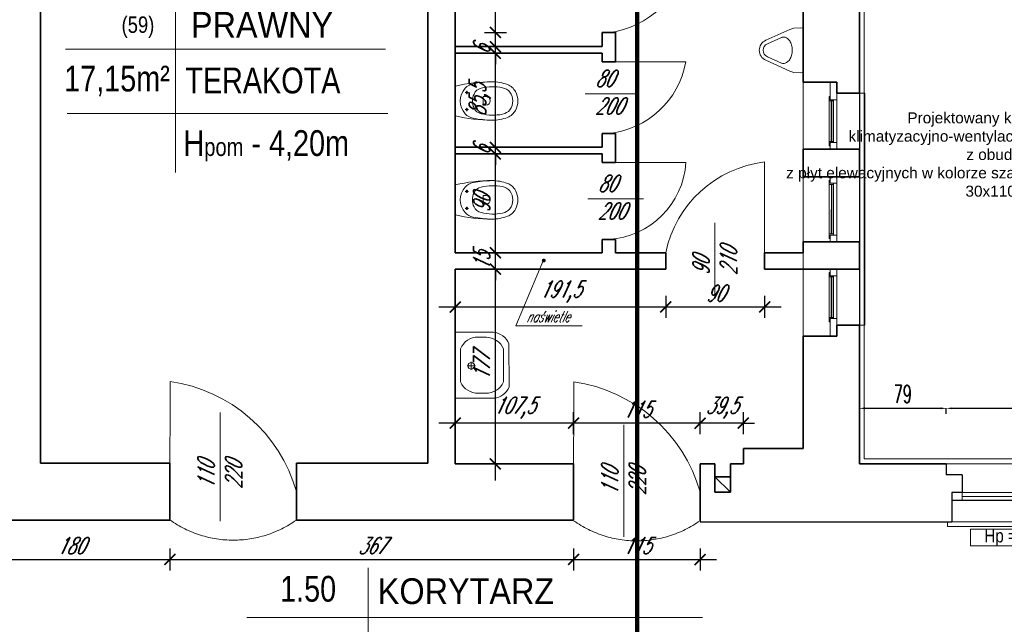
# Model space of a CAD drawing. Header units: millimetres. Extents: x 402 to 79005, y -7782 to 89952.
# Tile 156 of 256: x 25229 to 26124, y 29332 to 29881. Entities that reach past the tile are written whole.
import ezdxf
from ezdxf import colors
from ezdxf.entities.mleader import LeaderData, LeaderLine
from ezdxf.math import Vec2, Vec3

# ---------------------------------------------------------------- set-up
doc = ezdxf.new("R2010")
doc.units = ezdxf.units.MM
doc.header["$LTSCALE"] = 10
doc.linetypes.add('DASHED', pattern=[19.05, 12.7, -6.35])
doc.layers.get('0').update_dxf_attribs({"lineweight": 0})
doc.layers.get('Defpoints').update_dxf_attribs({"color": 253})
for name, color, linetype, lineweight in [('01 parter - ściany', 253, 'Continuous', 35), ('03-01_okna', 253, 'Continuous', 15), ('03_drzwi', 253, 'Continuous', 15), ('04-1_widok', 253, 'Continuous', 5), ('04-2_nad', 253, 'DASHED', 5), ('05-01_wymiary', 253, 'Continuous', 5), ('05-03_opis', 253, 'Continuous', 5), ('07_wyposażenie', 253, 'Continuous', 5), ('0_A_GRANICA OPRACOWANIA', 1, 'Continuous', 0), ('0_A_GRZEJNKI', 6, 'Continuous', 0), ('0_A_OKNA ISTNIEJACE', 7, 'Continuous', 0), ('0_A_WYMIAROWANIE', 1, 'Continuous', 5), ('0_A_ŚCIANY ', 253, 'Continuous', 30), ('0_OPISY', 1, 'Continuous', 0)]:
    doc.layers.add(name, color=color, linetype=linetype, lineweight=lineweight)
doc.styles.add('ariel', font='ARIAL.TTF', dxfattribs={"width": 0.8})
doc.styles.add('ariel_wym', font='simplex.shx', dxfattribs={"width": 0.65, "oblique": 25})
doc.styles.add('SIMPLEXD', font='simplex.shx', dxfattribs={"width": 0.6})
doc.styles.get("Standard").update_dxf_attribs({"font": 'arial.ttf'})
doc.dimstyles.new('1-100', dxfattribs={"dimtxt": 16, "dimasz": 5, "dimexe": 0, "dimexo": 0, "dimgap": 5, "dimtad": 1, "dimdec": 1, "dimtxsty": 'SIMPLEXD', "dimcen": 5, "dimclrt": 256, "dimadec": 0, "dimazin": 0, "dimtfac": 1, "dimtdec": 0, "dimtix": 1, "dimtmove": 1, "dimatfit": 3, "dimldrblk": 'LP', "dimfxl": 0, "dimarcsym": 0})
doc.dimstyles.new('ariel 50 wnętrze', dxfattribs={"dimtxt": 15, "dimasz": 10, "dimexe": 10, "dimexo": 0, "dimgap": 5, "dimtad": 1, "dimdec": 1, "dimrnd": 0.5, "dimtxsty": 'ariel_wym', "dimblk": 'ARCHTICK', "dimcen": 2.5, "dimdle": 15, "dimazin": 0, "dimtfac": 1, "dimtdec": 1, "dimtix": 1, "dimtmove": 0, "dimatfit": 3, "dimldrblk": 'DOT', "dimfxl": 0, "dimarcsym": 0})

# ---------------------------------------------------------------- blocks, each defined once
blk = doc.blocks.new('_ArchTick')
at = {"color": 0, "linetype": 'ByBlock', "const_width": 0.15}
blk.add_lwpolyline([(-0.5, -0.5), (0.5, 0.5)], dxfattribs=at)
blk = doc.blocks.new('*D1567')
at = {"layer": '05-01_wymiary', "color": 0, "lineweight": -2}
for p, q in [((25185.6, 29400.64), (25185.6, 29380.64)), ((25365.83, 29400.64), (25365.83, 29380.64)), ((25170.6, 29390.64), (25380.83, 29390.64))]:
    blk.add_line(p, q, dxfattribs=at)
at = {"layer": 'Defpoints', "color": 0}
for p in [(25365.83, 29426.5), (25185.6, 29413.5), (25365.83, 29390.64)]:
    blk.add_point(p, dxfattribs=at)
at = {"layer": '05-01_wymiary', "color": 0, "lineweight": -2, "xscale": 10, "yscale": 10, "zscale": 10, "rotation": 180}
blk.add_blockref('_ArchTick', (25185.6, 29390.64), dxfattribs=at)
at = {"layer": '05-01_wymiary', "color": 0, "lineweight": -2, "xscale": 10, "yscale": 10, "zscale": 10}
blk.add_blockref('_ArchTick', (25365.83, 29390.64), dxfattribs=at)
at = {"layer": '05-01_wymiary', "color": 0, "insert": (25275.72, 29403.14), "char_height": 15, "attachment_point": 5, "style": 'ariel_wym'}
blk.add_mtext('180', dxfattribs=at)
blk = doc.blocks.new('_Dot')
at = {"color": 0, "linetype": 'ByBlock', "lineweight": -2}
blk.add_line((-0.5, 0), (-1, 0), dxfattribs=at)
at = {"color": 0, "linetype": 'ByBlock', "const_width": 0.5}
blk.add_lwpolyline([(-0.25, 0, 1), (0.25, 0, 1)], format="xyb", close=True, dxfattribs=at)
blk = doc.blocks.new('*D1568')
at = {"layer": '05-01_wymiary', "color": 0, "lineweight": -2}
for p, q in [((25365.83, 29400.64), (25365.83, 29380.64)), ((25732.82, 29400.64), (25732.82, 29380.64)), ((25350.83, 29390.64), (25747.82, 29390.64))]:
    blk.add_line(p, q, dxfattribs=at)
at = {"layer": 'Defpoints', "color": 0}
for p in [(25365.83, 29426.5), (25732.82, 29425.88), (25732.82, 29390.64)]:
    blk.add_point(p, dxfattribs=at)
at = {"layer": '05-01_wymiary', "color": 0, "lineweight": -2, "xscale": 10, "yscale": 10, "zscale": 10, "rotation": 180}
blk.add_blockref('_ArchTick', (25365.83, 29390.64), dxfattribs=at)
at = {"layer": '05-01_wymiary', "color": 0, "lineweight": -2, "xscale": 10, "yscale": 10, "zscale": 10}
blk.add_blockref('_ArchTick', (25732.82, 29390.64), dxfattribs=at)
at = {"layer": '05-01_wymiary', "color": 0, "insert": (25549.33, 29403.14), "char_height": 15, "attachment_point": 5, "style": 'ariel_wym'}
blk.add_mtext('367', dxfattribs=at)
blk = doc.blocks.new('*D1569')
at = {"layer": '05-01_wymiary', "color": 0, "lineweight": -2}
for p, q in [((25732.82, 29400.64), (25732.82, 29380.64)), ((25847.83, 29400.64), (25847.83, 29380.64)), ((25717.82, 29390.64), (25862.83, 29390.64))]:
    blk.add_line(p, q, dxfattribs=at)
at = {"layer": 'Defpoints', "color": 0}
for p in [(25732.82, 29425.88), (25847.83, 29425.87), (25847.83, 29390.64)]:
    blk.add_point(p, dxfattribs=at)
at = {"layer": '05-01_wymiary', "color": 0, "lineweight": -2, "xscale": 10, "yscale": 10, "zscale": 10, "rotation": 180}
blk.add_blockref('_ArchTick', (25732.82, 29390.64), dxfattribs=at)
at = {"layer": '05-01_wymiary', "color": 0, "lineweight": -2, "xscale": 10, "yscale": 10, "zscale": 10}
blk.add_blockref('_ArchTick', (25847.83, 29390.64), dxfattribs=at)
at = {"layer": '05-01_wymiary', "color": 0, "insert": (25790.33, 29403.14), "char_height": 15, "attachment_point": 5, "style": 'ariel_wym'}
blk.add_mtext('115', dxfattribs=at)
blk = doc.blocks.new('*D1641')
at = {"layer": '05-01_wymiary', "color": 0, "lineweight": -2}
for p, q in [((25661.72, 29462.5), (25661.72, 29669.5)), ((25651.72, 29654.5), (25671.72, 29654.5)), ((25651.72, 29477.5), (25671.72, 29477.5))]:
    blk.add_line(p, q, dxfattribs=at)
at = {"layer": 'Defpoints', "color": 0}
for p in [(25625.21, 29654.5), (25661.72, 29654.5), (25625.21, 29477.5)]:
    blk.add_point(p, dxfattribs=at)
at = {"layer": '05-01_wymiary', "color": 0, "lineweight": -2, "xscale": 10, "yscale": 10, "zscale": 10}
for p, rotation in [((25661.72, 29654.5), 90), ((25661.72, 29477.5), 270)]:
    blk.add_blockref('_ArchTick', p, dxfattribs=dict(at, rotation=rotation))
at = {"layer": '05-01_wymiary', "color": 0, "insert": (25649.22, 29566), "char_height": 15, "attachment_point": 5, "rotation": 90, "style": 'ariel_wym'}
blk.add_mtext('177', dxfattribs=at)
blk = doc.blocks.new('*D1123')
at = {"layer": '05-01_wymiary', "color": 0, "lineweight": -2}
for p, q in [((25661.72, 29669.5), (25661.72, 29679.5)), ((25651.72, 29669.5), (25671.72, 29669.5)), ((25661.72, 29654.5), (25661.72, 29669.5)), ((25651.72, 29654.5), (25671.72, 29654.5)), ((25661.72, 29654.5), (25661.72, 29644.5))]:
    blk.add_line(p, q, dxfattribs=at)
at = {"layer": 'Defpoints', "color": 0}
for p in [(25625.21, 29669.5), (25661.72, 29669.5), (25625.21, 29654.5)]:
    blk.add_point(p, dxfattribs=at)
at = {"layer": '05-01_wymiary', "color": 0, "lineweight": -2, "xscale": 10, "yscale": 10, "zscale": 10}
for p, rotation in [((25661.72, 29669.5), 270), ((25661.72, 29654.5), 90)]:
    blk.add_blockref('_ArchTick', p, dxfattribs=dict(at, rotation=rotation))
at = {"layer": '05-01_wymiary', "color": 0, "insert": (25649.22, 29662), "char_height": 15, "attachment_point": 5, "rotation": 90, "style": 'ariel_wym'}
blk.add_mtext('15', dxfattribs=at)
blk = doc.blocks.new('*D1124')
at = {"layer": '05-01_wymiary', "color": 0, "lineweight": -2}
for p, q in [((25661.72, 29654.5), (25661.72, 29774.28)), ((25651.72, 29759.28), (25671.72, 29759.28)), ((25651.72, 29669.5), (25671.72, 29669.5))]:
    blk.add_line(p, q, dxfattribs=at)
at = {"layer": 'Defpoints', "color": 0}
for p in [(25625.21, 29759.28), (25661.72, 29759.28), (25625.21, 29669.5)]:
    blk.add_point(p, dxfattribs=at)
at = {"layer": '05-01_wymiary', "color": 0, "lineweight": -2, "xscale": 10, "yscale": 10, "zscale": 10}
for p, rotation in [((25661.72, 29759.28), 90), ((25661.72, 29669.5), 270)]:
    blk.add_blockref('_ArchTick', p, dxfattribs=dict(at, rotation=rotation))
at = {"layer": '05-01_wymiary', "color": 0, "insert": (25649.22, 29714.39), "char_height": 15, "attachment_point": 5, "rotation": 90, "style": 'ariel_wym'}
blk.add_mtext('90', dxfattribs=at)
blk = doc.blocks.new('*D1125')
at = {"layer": '05-01_wymiary', "color": 0, "lineweight": -2}
for p, q in [((25661.72, 29765.28), (25661.72, 29775.28)), ((25651.72, 29765.28), (25671.72, 29765.28)), ((25651.72, 29759.28), (25671.72, 29759.28)), ((25661.72, 29759.28), (25661.72, 29765.28)), ((25661.72, 29759.28), (25661.72, 29749.28))]:
    blk.add_line(p, q, dxfattribs=at)
at = {"layer": 'Defpoints', "color": 0}
for p in [(25625.21, 29765.28), (25625.21, 29759.28), (25661.72, 29765.28)]:
    blk.add_point(p, dxfattribs=at)
at = {"layer": '05-01_wymiary', "color": 0, "lineweight": -2, "xscale": 10, "yscale": 10, "zscale": 10}
for p, rotation in [((25661.72, 29765.28), 270), ((25661.72, 29759.28), 90)]:
    blk.add_blockref('_ArchTick', p, dxfattribs=dict(at, rotation=rotation))
at = {"layer": '05-01_wymiary', "color": 0, "insert": (25649.22, 29762.28), "char_height": 15, "attachment_point": 5, "rotation": 90, "style": 'ariel_wym'}
blk.add_mtext('6', dxfattribs=at)
blk = doc.blocks.new('*D1126')
at = {"layer": '05-01_wymiary', "color": 0, "lineweight": -2}
for p, q in [((25661.72, 29750.28), (25661.72, 29865.75)), ((25651.72, 29850.75), (25671.72, 29850.75)), ((25651.72, 29765.28), (25671.72, 29765.28))]:
    blk.add_line(p, q, dxfattribs=at)
at = {"layer": 'Defpoints', "color": 0}
for p in [(25625.21, 29850.75), (25661.72, 29850.75), (25625.21, 29765.28)]:
    blk.add_point(p, dxfattribs=at)
at = {"layer": '05-01_wymiary', "color": 0, "lineweight": -2, "xscale": 10, "yscale": 10, "zscale": 10}
for p, rotation in [((25661.72, 29850.75), 90), ((25661.72, 29765.28), 270)]:
    blk.add_blockref('_ArchTick', p, dxfattribs=dict(at, rotation=rotation))
at = {"layer": '05-01_wymiary', "color": 0, "insert": (25647.79, 29808.01), "char_height": 15, "attachment_point": 5, "rotation": 90, "style": 'ariel_wym'}
blk.add_mtext('85,5', dxfattribs=at)
blk = doc.blocks.new('*D1127')
at = {"layer": '05-01_wymiary', "color": 0, "lineweight": -2}
for p, q in [((25661.72, 29856.75), (25661.72, 29866.75)), ((25651.72, 29856.75), (25671.72, 29856.75)), ((25661.72, 29850.75), (25661.72, 29856.75)), ((25651.72, 29850.75), (25671.72, 29850.75)), ((25661.72, 29850.75), (25661.72, 29840.75))]:
    blk.add_line(p, q, dxfattribs=at)
at = {"layer": 'Defpoints', "color": 0}
for p in [(25625.21, 29856.75), (25661.72, 29856.75), (25625.21, 29850.75)]:
    blk.add_point(p, dxfattribs=at)
at = {"layer": '05-01_wymiary', "color": 0, "lineweight": -2, "xscale": 10, "yscale": 10, "zscale": 10}
for p, rotation in [((25661.72, 29856.75), 270), ((25661.72, 29850.75), 90)]:
    blk.add_blockref('_ArchTick', p, dxfattribs=dict(at, rotation=rotation))
at = {"layer": '05-01_wymiary', "color": 0, "insert": (25649.22, 29853.75), "char_height": 15, "attachment_point": 5, "rotation": 90, "style": 'ariel_wym'}
blk.add_mtext('6', dxfattribs=at)
blk = doc.blocks.new('*D1128')
at = {"layer": '05-01_wymiary', "color": 0, "lineweight": -2}
for p, q in [((25661.72, 29854.67), (25661.72, 29985.42)), ((25651.72, 29970.42), (25671.72, 29970.42)), ((25651.72, 29869.67), (25671.72, 29869.67))]:
    blk.add_line(p, q, dxfattribs=at)
at = {"layer": 'Defpoints', "color": 0, "lineweight": 0}
for p in [(25625.21, 29970.42), (25661.72, 29970.42), (25625.21, 29869.67)]:
    blk.add_point(p, dxfattribs=at)
at = {"layer": '05-01_wymiary', "color": 0, "lineweight": -2, "xscale": 10, "yscale": 10, "zscale": 10}
for p, rotation in [((25661.72, 29970.42), 90), ((25661.72, 29869.67), 270)]:
    blk.add_blockref('_ArchTick', p, dxfattribs=dict(at, rotation=rotation))
at = {"layer": '05-01_wymiary', "color": 0, "insert": (25649.22, 29920.05), "char_height": 15, "attachment_point": 5, "rotation": 90, "style": 'ariel_wym'}
blk.add_mtext('101', dxfattribs=at)
blk = doc.blocks.new('*D1129')
at = {"layer": '05-01_wymiary', "color": 0, "lineweight": -2}
for p, q in [((25625.21, 29630.17), (25625.21, 29610.17)), ((25816.55, 29630.17), (25816.55, 29610.17)), ((25610.21, 29620.17), (25831.55, 29620.17))]:
    blk.add_line(p, q, dxfattribs=at)
at = {"layer": 'Defpoints', "color": 0}
for p in [(25625.21, 29654.5), (25816.55, 29654.44), (25816.55, 29620.17)]:
    blk.add_point(p, dxfattribs=at)
at = {"layer": '05-01_wymiary', "color": 0, "lineweight": -2, "xscale": 10, "yscale": 10, "zscale": 10, "rotation": 180}
blk.add_blockref('_ArchTick', (25625.21, 29620.17), dxfattribs=at)
at = {"layer": '05-01_wymiary', "color": 0, "lineweight": -2, "xscale": 10, "yscale": 10, "zscale": 10}
blk.add_blockref('_ArchTick', (25816.55, 29620.17), dxfattribs=at)
at = {"layer": '05-01_wymiary', "color": 0, "insert": (25720.88, 29634.1), "char_height": 15, "attachment_point": 5, "style": 'ariel_wym'}
blk.add_mtext('191,5', dxfattribs=at)
blk = doc.blocks.new('*D1130')
at = {"layer": '05-01_wymiary', "color": 0, "lineweight": -2}
for p, q in [((25816.55, 29630.17), (25816.55, 29610.17)), ((25906.55, 29630.17), (25906.55, 29610.17)), ((25801.55, 29620.17), (25921.55, 29620.17))]:
    blk.add_line(p, q, dxfattribs=at)
at = {"layer": 'Defpoints', "color": 0}
for p in [(25816.55, 29654.44), (25906.55, 29654.5), (25906.55, 29620.17)]:
    blk.add_point(p, dxfattribs=at)
at = {"layer": '05-01_wymiary', "color": 0, "lineweight": -2, "xscale": 10, "yscale": 10, "zscale": 10, "rotation": 180}
blk.add_blockref('_ArchTick', (25816.55, 29620.17), dxfattribs=at)
at = {"layer": '05-01_wymiary', "color": 0, "lineweight": -2, "xscale": 10, "yscale": 10, "zscale": 10}
blk.add_blockref('_ArchTick', (25906.55, 29620.17), dxfattribs=at)
at = {"layer": '05-01_wymiary', "color": 0, "insert": (25861.55, 29632.67), "char_height": 15, "attachment_point": 5, "style": 'ariel_wym'}
blk.add_mtext('90', dxfattribs=at)
blk = doc.blocks.new('*D1131')
at = {"layer": '05-01_wymiary', "color": 0, "lineweight": -2}
for p, q in [((25847.83, 29504.59), (25847.83, 29524.59)), ((25887.21, 29504.59), (25887.21, 29524.59)), ((25847.83, 29514.59), (25837.83, 29514.59)), ((25887.21, 29514.59), (25847.83, 29514.59)), ((25887.21, 29514.59), (25897.21, 29514.59))]:
    blk.add_line(p, q, dxfattribs=at)
at = {"layer": 'Defpoints', "color": 0}
for p in [(25847.83, 29514.59), (25887.21, 29491.5), (25847.83, 29477.5)]:
    blk.add_point(p, dxfattribs=at)
at = {"layer": '05-01_wymiary', "color": 0, "lineweight": -2, "xscale": 10, "yscale": 10, "zscale": 10}
blk.add_blockref('_ArchTick', (25847.83, 29514.59), dxfattribs=at)
at = {"layer": '05-01_wymiary', "color": 0, "lineweight": -2, "xscale": 10, "yscale": 10, "zscale": 10, "rotation": 180}
blk.add_blockref('_ArchTick', (25887.21, 29514.59), dxfattribs=at)
at = {"layer": '05-01_wymiary', "color": 0, "insert": (25867.52, 29528.52), "char_height": 15, "attachment_point": 5, "style": 'ariel_wym'}
blk.add_mtext('39,5', dxfattribs=at)
blk = doc.blocks.new('*D1132')
at = {"layer": '05-01_wymiary', "color": 0, "lineweight": -2}
for p, q in [((25732.83, 29504.59), (25732.83, 29524.59)), ((25847.83, 29504.59), (25847.83, 29524.59)), ((25862.83, 29514.59), (25717.83, 29514.59))]:
    blk.add_line(p, q, dxfattribs=at)
at = {"layer": 'Defpoints', "color": 0}
for p in [(25732.83, 29514.59), (25732.83, 29477.5), (25847.83, 29477.5)]:
    blk.add_point(p, dxfattribs=at)
at = {"layer": '05-01_wymiary', "color": 0, "lineweight": -2, "xscale": 10, "yscale": 10, "zscale": 10, "rotation": 180}
blk.add_blockref('_ArchTick', (25732.83, 29514.59), dxfattribs=at)
at = {"layer": '05-01_wymiary', "color": 0, "lineweight": -2, "xscale": 10, "yscale": 10, "zscale": 10}
blk.add_blockref('_ArchTick', (25847.83, 29514.59), dxfattribs=at)
at = {"layer": '05-01_wymiary', "color": 0, "insert": (25790.33, 29527.09), "char_height": 15, "attachment_point": 5, "style": 'ariel_wym'}
blk.add_mtext('115', dxfattribs=at)
blk = doc.blocks.new('*D1133')
at = {"layer": '05-01_wymiary', "color": 0, "lineweight": -2}
for p, q in [((25625.21, 29504.59), (25625.21, 29524.59)), ((25732.83, 29504.59), (25732.83, 29524.59)), ((25747.83, 29514.59), (25610.21, 29514.59))]:
    blk.add_line(p, q, dxfattribs=at)
at = {"layer": 'Defpoints', "color": 0}
for p in [(25625.21, 29514.59), (25625.21, 29477.5), (25732.83, 29477.5)]:
    blk.add_point(p, dxfattribs=at)
at = {"layer": '05-01_wymiary', "color": 0, "lineweight": -2, "xscale": 10, "yscale": 10, "zscale": 10, "rotation": 180}
blk.add_blockref('_ArchTick', (25625.21, 29514.59), dxfattribs=at)
at = {"layer": '05-01_wymiary', "color": 0, "lineweight": -2, "xscale": 10, "yscale": 10, "zscale": 10}
blk.add_blockref('_ArchTick', (25732.83, 29514.59), dxfattribs=at)
at = {"layer": '05-01_wymiary', "color": 0, "insert": (25679.02, 29528.52), "char_height": 15, "attachment_point": 5, "style": 'ariel_wym'}
blk.add_mtext('107,5', dxfattribs=at)
blk = doc.blocks.new('*D3761')
at = {"layer": '0_A_WYMIAROWANIE', "color": 0, "lineweight": -2}
for p, q in [((25992.65, 29523.01), (25992.65, 29528.01)), ((25997.65, 29528.01), (26066.65, 29528.01)), ((26071.65, 29523.01), (26071.65, 29528.01))]:
    blk.add_line(p, q, dxfattribs=at)
at = {"layer": '0_A_WYMIAROWANIE', "color": 0, "lineweight": 9}
for points in [[(25997.65, 29528.84), (25997.65, 29527.18), (25992.65, 29528.01)], [(26066.65, 29527.18), (26066.65, 29528.84), (26071.65, 29528.01)]]:
    blk.add_solid(points, dxfattribs=at)
at = {"layer": 'Defpoints', "color": 0, "lineweight": 9}
for p in [(26071.65, 29528.01), (25992.65, 29477.5), (26071.65, 29477.5)]:
    blk.add_point(p, dxfattribs=at)
at = {"layer": '0_A_WYMIAROWANIE', "insert": (26032.15, 29541.01), "char_height": 16, "attachment_point": 5, "style": 'SIMPLEXD'}
blk.add_mtext('79', dxfattribs=at)
blk = doc.blocks.new('LP')
for p, q in [((0, 0), (-1, 0)), ((0, 1), (0, 0)), ((0, -1), (0, 0)), ((0, 0), (1, 0))]:
    blk.add_line(p, q)
at = {"const_width": 0.2}
blk.add_lwpolyline([(0.71, 0.71), (-0.71, -0.71)], dxfattribs=at)
blk = doc.blocks.new('*D3762')
at = {"layer": '0_A_WYMIAROWANIE', "color": 0, "lineweight": -2}
for p, q in [((26071.65, 29523.01), (26071.65, 29528.01)), ((26076.65, 29528.01), (26210.65, 29528.01)), ((26215.65, 29523.01), (26215.65, 29528.01))]:
    blk.add_line(p, q, dxfattribs=at)
at = {"layer": '0_A_WYMIAROWANIE', "color": 0, "lineweight": 9}
for points in [[(26076.65, 29528.84), (26076.65, 29527.18), (26071.65, 29528.01)], [(26210.65, 29527.18), (26210.65, 29528.84), (26215.65, 29528.01)]]:
    blk.add_solid(points, dxfattribs=at)
at = {"layer": 'Defpoints', "color": 0, "lineweight": 9}
for p in [(26215.65, 29528.01), (26071.65, 29477.5), (26215.65, 29477.5)]:
    blk.add_point(p, dxfattribs=at)
at = {"layer": '0_A_WYMIAROWANIE', "insert": (26143.65, 29541.01), "char_height": 16, "attachment_point": 5, "style": 'SIMPLEXD'}
blk.add_mtext('144', dxfattribs=at)

msp = doc.modelspace()

# ---------------------------------------------------------------- hatches: boundary and pattern name
at = {"layer": '03_drzwi'}
h = msp.add_hatch(color=256, dxfattribs=at)
edge = h.paths.add_edge_path()
edge.add_arc((25705.72, 29662.38), 1.77, 0, 360)

# ---------------------------------------------------------------- linework, layer by layer
at = {"color": 1, "lineweight": 0}
for points in [[(25997.15, 29948.58), (25997.15, 29482), (26588.15, 29482), (26588.15, 30249.58)], [(26071.65, 29477.5), (26215.65, 29477.5)], [(26210.65, 29424.5), (26214.65, 29424.5), (26214.65, 29420.5), (26076.65, 29420.5), (26072.65, 29420.5), (26072.65, 29424.5)]]:
    msp.add_lwpolyline(points, dxfattribs=at)
at = {"layer": '01 parter - ściany'}
for p, q in [((25248.21, 29970.42), (25248.21, 29478.12)), ((25600.21, 29970.42), (25600.21, 29478.12)), ((25625.21, 29970.42), (25625.21, 29669.5)), ((25992.65, 29814.5), (25992.65, 29946.5)), ((25941.65, 29824.5), (25941.65, 29913.4)), ((25758.83, 29856.75), (25758.83, 29869.5)), ((25770.83, 29869.5), (25758.83, 29869.5)), ((25770.83, 29842.93), (25770.83, 29870.43)), ((25758.83, 29856.75), (25625.21, 29856.75)), ((25758.83, 29850.75), (25625.21, 29850.75)), ((25758.83, 29842.93), (25758.83, 29850.75)), ((25770.83, 29842.93), (25758.83, 29842.93)), ((25941.65, 29824.5), (25972.13, 29824.5)), ((25972.15, 29824.47), (25972.15, 29814.5)), ((25992.65, 29814.5), (25972.14, 29814.5)), ((25758.83, 29765.5), (25758.83, 29777.93)), ((25770.83, 29777.93), (25758.83, 29777.93)), ((25770.83, 29751.5), (25770.83, 29777.93)), ((25758.83, 29765.28), (25625.21, 29765.28)), ((25758.83, 29759.28), (25625.21, 29759.28)), ((25758.93, 29751.5), (25758.83, 29759.28)), ((25992.68, 29763.5), (25941.65, 29763.5)), ((25941.65, 29763.5), (25941.65, 29753.53)), ((25992.65, 29738.5), (25992.65, 29763.5)), ((25770.93, 29751.5), (25758.93, 29751.5)), ((25941.65, 29748.5), (25941.65, 29753.53)), ((25941.65, 29753.53), (25941.65, 29753.53)), ((25941.65, 29748.5), (25941.65, 29748.5)), ((25941.67, 29748.47), (25941.67, 29738.5)), ((25992.71, 29738.5), (25941.65, 29738.5)), ((25758.83, 29669.5), (25758.83, 29681.5)), ((25770.83, 29681.5), (25758.83, 29681.5)), ((25770.83, 29669.5), (25770.83, 29681.5)), ((25992.68, 29679.47), (25941.65, 29679.47)), ((25941.65, 29679.47), (25941.65, 29669.5)), ((25992.65, 29654.5), (25992.65, 29679.47)), ((25758.83, 29669.5), (25625.21, 29669.5)), ((25625.21, 29669.5), (25758.83, 29669.5)), ((25816.55, 29669.44), (25770.83, 29669.5)), ((25816.55, 29669.44), (25816.55, 29654.44)), ((25941.65, 29669.5), (25906.55, 29669.5)), ((25906.55, 29669.5), (25906.55, 29654.5)), ((25941.65, 29669.5), (25941.65, 29669.5)), ((25625.21, 29654.5), (25625.21, 29477.5)), ((25816.55, 29654.5), (25625.21, 29654.5)), ((25941.65, 29654.5), (25906.55, 29654.5)), ((25992.71, 29654.5), (25941.65, 29654.5)), ((25978.67, 29654.5), (25978.67, 29654.5)), ((25992.65, 29603.5), (25972.15, 29603.5)), ((25972.15, 29603.5), (25972.15, 29593.53)), ((25992.65, 29477.5), (25992.65, 29603.5)), ((25941.65, 29491.5), (25941.65, 29593.53)), ((25941.65, 29593.53), (25972.15, 29593.53)), ((25887.21, 29477.5), (25887.21, 29491.5)), ((25887.21, 29491.5), (25941.65, 29491.5)), ((25365.85, 29478.12), (25248.21, 29478.12)), ((25365.83, 29478.12), (25365.83, 29426.5)), ((25600.21, 29478.12), (25480.83, 29478.12)), ((25480.83, 29426.5), (25480.83, 29478.12)), ((25625.21, 29477.5), (25732.85, 29477.5)), ((25732.83, 29426.5), (25732.83, 29477.5)), ((25847.83, 29477.5), (25861.35, 29477.5)), ((25847.83, 29425.5), (25847.83, 29477.5)), ((25861.35, 29465.89), (25861.35, 29477.5)), ((25875.35, 29465.89), (25875.35, 29477.5)), ((25875.35, 29477.5), (25887.21, 29477.5)), ((26071.65, 29477.5), (25992.65, 29477.5)), ((25861.35, 29465.89), (25875.35, 29465.89)), ((25861.35, 29451.89), (25861.35, 29465.89)), ((25861.35, 29465.89), (25875.35, 29451.89)), ((25875.35, 29465.89), (25875.35, 29451.89)), ((25875.35, 29451.89), (25861.35, 29451.89)), ((25365.83, 29426.5), (25185.6, 29426.5)), ((25732.83, 29426.5), (25480.83, 29426.5))]:
    msp.add_line(p, q, dxfattribs=at)
at = {"layer": '03-01_okna', "linetype": 'DASHED'}
msp.add_line((25992.71, 29814.5), (25992.71, 29603.53), dxfattribs=at)
at = {"layer": '03-01_okna', "linetype": 'Continuous', "lineweight": 0}
for p, q in [((25992.71, 29814.5), (25997.71, 29814.5)), ((25997.71, 29814.5), (25997.71, 29603.53)), ((25965.17, 29807.5), (25969.17, 29807.5)), ((25967.17, 29807.5), (25967.15, 29770.5)), ((25967.67, 29807.5), (25967.65, 29770.5)), ((25969.17, 29808.5), (25969.15, 29769.5)), ((25972.15, 29769.5), (25972.17, 29808.5)), ((25965.15, 29770.5), (25969.15, 29770.5)), ((25965.18, 29731.53), (25969.18, 29731.53)), ((25967.18, 29731.53), (25967.17, 29686.53)), ((25967.68, 29731.53), (25967.67, 29686.53)), ((25969.18, 29732.53), (25969.17, 29685.53)), ((25972.17, 29685.53), (25972.18, 29732.53)), ((25965.17, 29686.53), (25969.17, 29686.53)), ((25965.16, 29647.5), (25969.16, 29647.5)), ((25967.16, 29647.5), (25967.15, 29610.53)), ((25967.66, 29647.5), (25967.65, 29610.53)), ((25969.16, 29648.5), (25969.15, 29609.53)), ((25972.15, 29609.53), (25972.16, 29648.5)), ((25965.15, 29610.53), (25969.15, 29610.53)), ((25992.71, 29603.53), (25997.71, 29603.53))]:
    msp.add_line(p, q, dxfattribs=at)
for points in [[(25966.17, 29808.5), (25966.17, 29824.5), (25972.17, 29824.5), (25972.17, 29808.5)], [(25966.15, 29763.5), (25966.15, 29769.5), (25972.15, 29769.5), (25972.15, 29763.5)], [(25966.18, 29732.53), (25966.18, 29738.5), (25972.18, 29738.5), (25972.18, 29732.53)], [(25966.17, 29679.47), (25966.17, 29685.53), (25972.17, 29685.53), (25972.17, 29679.47)], [(25966.16, 29648.5), (25966.16, 29654.5), (25972.16, 29654.5), (25972.16, 29648.5)], [(25966.15, 29593.53), (25966.15, 29609.53), (25972.15, 29609.53), (25972.15, 29593.53)]]:
    msp.add_lwpolyline(points, close=True, dxfattribs=at)
for points in [[(25966.17, 29811.5), (25965.17, 29811.5), (25965.15, 29766.5), (25966.15, 29766.5)], [(25966.18, 29735.53), (25965.18, 29735.53), (25965.17, 29682.53), (25966.17, 29682.53)], [(25966.16, 29651.5), (25965.16, 29651.5), (25965.15, 29606.53), (25966.15, 29606.53)]]:
    msp.add_lwpolyline(points, dxfattribs=at)
at = {"layer": '03_drzwi'}
for p, q in [((25834.83, 29842.88), (25764.83, 29842.93)), ((25743.47, 29813.98), (25792.56, 29813.99)), ((25834.93, 29751.45), (25764.93, 29751.5)), ((25906.49, 29752), (25906.55, 29662)), ((25906.55, 29662), (25906.49, 29752)), ((25745.86, 29718.53), (25796.38, 29718.54)), ((25861.29, 29696.59), (25861.3, 29627.71)), ((25705.86, 29663.65), (25680.39, 29603.03)), ((25680.39, 29603.03), (25740.61, 29603.03)), ((25365.9, 29552.31), (25365.83, 29452.31)), ((25732.9, 29552), (25732.83, 29452)), ((25411.45, 29524.09), (25411.46, 29425.54)), ((25778.45, 29512.88), (25778.46, 29411.08))]:
    msp.add_line(p, q, dxfattribs=at)
for centre, radius, start, end in [((25755.59, 29948.75), 79.79, 276.65341, 353.30911), ((25756.8, 29856.79), 79.26, 275.81525, 349.89833), ((25760.22, 29756.22), 74.86, 273.53431, 356.34821), ((25919.05, 29648.05), 104.7, 96.88587, 168.2131), ((25346.77, 29414.28), 139.35, 15.83815, 82.1114), ((25713.77, 29413.97), 139.35, 15.83815, 82.1114)]:
    msp.add_arc(centre, radius, start, end, dxfattribs=at)
at = {"layer": '04-1_widok'}
msp.add_line((25941.67, 29593.5), (25941.7, 29824.5), dxfattribs=at)
at = {"layer": '04-2_nad', "ltscale": 2}
for centre in [(25423.34, 29507.5), (25790.34, 29506.87)]:
    msp.add_arc(centre, 99.33, 234.61953, 305.37019, dxfattribs=at)
at = {"layer": '05-03_opis'}
for p, q in [((25370.82, 29929.69), (25370.82, 29742.52)), ((25270.94, 29854.45), (25561.8, 29854.45)), ((25272.31, 29796.09), (25563.9, 29796.09)), ((25545.91, 29383.07), (25545.91, 29234.95)), ((25435.87, 29337.77), (25849.99, 29337.77))]:
    msp.add_line(p, q, dxfattribs=at)
at = {"layer": '07_wyposażenie', "ltscale": 2}
for p, q in [((25907.54, 29862.58), (25929.29, 29872.39)), ((25909, 29859.34), (25921.93, 29865.18)), ((25929.29, 29872.39), (25933.11, 29873.69)), ((25933.11, 29873.69), (25938.94, 29873.85)), ((25938.94, 29873.85), (25941.65, 29873.46)), ((25941.65, 29873.46), (25941.65, 29853.46)), ((25921.93, 29841.74), (25909, 29847.58)), ((25941.65, 29853.46), (25941.65, 29833.46)), ((25929.29, 29834.53), (25907.54, 29844.35)), ((25933.11, 29833.23), (25929.29, 29834.53)), ((25938.94, 29833.07), (25933.11, 29833.23)), ((25941.65, 29833.46), (25938.94, 29833.07)), ((25625.21, 29820.96), (25625.2, 29793.76)), ((25637.17, 29815.11), (25634.27, 29815.11)), ((25635.72, 29816.56), (25635.72, 29813.66)), ((25637.17, 29799.61), (25634.27, 29799.61)), ((25635.72, 29798.16), (25635.72, 29801.06)), ((25625.21, 29731.1), (25625.2, 29703.9)), ((25637.17, 29725.25), (25634.27, 29725.25)), ((25635.72, 29726.7), (25635.72, 29723.8)), ((25637.17, 29709.75), (25634.27, 29709.75)), ((25635.72, 29708.3), (25635.72, 29711.2)), ((25625.22, 29597.13), (25625.2, 29537.22)), ((25625.28, 29597.2), (25660.13, 29597.21)), ((25653.55, 29592.66), (25644.04, 29592.66)), ((25630.11, 29551.97), (25630.1, 29582.04)), ((25669.11, 29551.99), (25669.1, 29582.06)), ((25674.08, 29586.62), (25674.1, 29547.27)), ((25639.83, 29562.91), (25639.83, 29570.41)), ((25636.08, 29566.66), (25643.58, 29566.66)), ((25660.83, 29537.22), (25625.41, 29537.2)), ((25653.57, 29541.78), (25644.07, 29541.78))]:
    msp.add_line(p, q, dxfattribs=at)
for points in [[(25672.76, 29822.29, 0.091012), (25658.7, 29824.87, 0.04468), (25641.51, 29823.01, 0.150678), (25634.27, 29818.99, 0.380316), (25634.27, 29795.73, 0.150678), (25641.52, 29791.72, 0.04468), (25658.71, 29789.87, 0.091012), (25672.77, 29792.45, 0.171854), (25680.01, 29798.83, 0.258868), (25680, 29815.92, 0.171854)], [(25642.31, 29801.03, 0.228329), (25648.87, 29795.77, 0.112012), (25668.27, 29795.36, 0.161795), (25674.97, 29799.27, 0.320353), (25674.96, 29815.48, 0.161795), (25668.26, 29819.38, 0.112012), (25648.86, 29818.96, 0.228329), (25642.3, 29813.7, 0.236897)], [(25672.76, 29732.43, 0.091012), (25658.7, 29735.01, 0.04468), (25641.51, 29733.15, 0.150678), (25634.27, 29729.13, 0.380316), (25634.27, 29705.88, 0.150678), (25641.52, 29701.86, 0.04468), (25658.71, 29700.01, 0.091012), (25672.77, 29702.6, 0.171854), (25680.01, 29708.98, 0.258868), (25680, 29726.06, 0.171854)], [(25642.31, 29711.17, 0.228329), (25648.87, 29705.91, 0.112012), (25668.27, 29705.5, 0.161795), (25674.97, 29709.41, 0.320353), (25674.96, 29725.62, 0.161795), (25668.26, 29729.52, 0.112012), (25648.86, 29729.1, 0.228329), (25642.3, 29723.84, 0.236897)]]:
    msp.add_lwpolyline(points, format="xyb", close=True, dxfattribs=at)
for points in [[(25653.18, 29803.5), (25650.53, 29803.5), (25650.53, 29811.3), (25653.18, 29811.3, -1), (25653.18, 29803.5, -1)], [(25653.18, 29713.65), (25650.53, 29713.65), (25650.53, 29721.44), (25653.18, 29721.44, -1), (25653.18, 29713.65, -1)]]:
    msp.add_lwpolyline(points, format="xyb", dxfattribs=at)
for centre, radius in [((25635.72, 29815.11), 1), ((25635.72, 29799.61), 1), ((25635.72, 29725.25), 1), ((25635.72, 29709.75), 1), ((25639.83, 29566.66), 3)]:
    msp.add_circle(centre, radius, dxfattribs=at)
for centre, radius, start, end in [((25923.65, 29860.01), 5.45, 90, 113.60962), ((25923.65, 29860.01), 5.45, 58.14647, 90), ((25911.65, 29853.46), 10, 114.29519, 180), ((25911.65, 29853.46), 6.45, 114.29519, 180), ((25921.7, 29856.87), 9.14, 33.69007, 58.14647), ((25918.61, 29854.81), 12.86, 15.43708, 33.69007), ((25913.72, 29853.46), 17.94, 0, 15.43708), ((25911.65, 29853.46), 10, 180, 245.70481), ((25911.65, 29853.46), 6.45, 180, 245.70481), ((25918.61, 29852.11), 12.86, 326.30993, 344.56292), ((25913.72, 29853.46), 17.94, 344.56292, 0), ((25923.65, 29846.91), 5.45, 251.60638, 270), ((25923.65, 29846.91), 5.45, 270, 301.85353), ((25921.7, 29850.05), 9.14, 301.85353, 326.30993), ((25658.75, 29679.16), 145.71, 90.01927, 103.30526), ((25658.66, 29935.58), 145.71, 256.73328, 270.01927), ((25658.75, 29589.3), 145.71, 90.01927, 103.30526), ((25658.66, 29845.72), 145.71, 256.73328, 270.01927), ((25658.41, 29580.43), 16.85, 21.56089, 85.17223), ((25645.84, 29575.86), 16.91, 89.66632, 158.55775), ((25653.36, 29575.72), 16.94, 21.6503, 90.35723), ((25645.66, 29558.7), 16.94, 203.3871, 272.09403), ((25653.56, 29558.71), 16.94, 267.95655, 336.66348), ((25658.65, 29553.92), 16.82, 276.00329, 336.78825)]:
    msp.add_arc(centre, radius, start, end, dxfattribs=at)
at = {"layer": '0_A_GRANICA OPRACOWANIA', "color": 1, "linetype": 'DASHED', "const_width": 4}
msp.add_lwpolyline([(25790.69, 30406.33), (26803.78, 30406.33), (26803.78, 29012.4), (25790.69, 29012.4)], close=True, dxfattribs=at)
at = {"layer": '0_A_GRZEJNKI', "lineweight": 0}
msp.add_lwpolyline([(26093.65, 29418.17), (26193.65, 29418.17), (26193.65, 29403.17), (26093.65, 29403.17), (26093.65, 29418.17)], dxfattribs=at)
at = {"layer": '0_A_OKNA ISTNIEJACE', "color": 1, "lineweight": 0}
for points in [[(26076.65, 29444.5), (26076.65, 29451.5), (26210.65, 29451.5), (26210.65, 29444.5)], [(26134.15, 29448), (26086.15, 29448)]]:
    msp.add_lwpolyline(points, dxfattribs=at)
msp.add_lwpolyline([(26076.65, 29451.5), (26086.15, 29451.5), (26086.15, 29444.5), (26076.65, 29444.5)], close=True, dxfattribs=at)
at = {"layer": '0_A_OKNA ISTNIEJACE', "color": 1, "lineweight": -3}
msp.add_lwpolyline([(26076.65, 29444.5), (26210.65, 29444.5)], dxfattribs=at)
at = {"layer": '0_A_ŚCIANY ', "lineweight": 30}
for points in [[(25992.65, 29946.5), (25992.65, 29477.5), (26071.65, 29477.5)], [(26071.65, 29477.5), (26071.65, 29467.5)], [(26086.15, 29467.5), (26071.65, 29467.5)], [(26086.15, 29467.5), (26086.15, 29451.5)], [(26076.65, 29451.5), (26076.65, 29424.5)], [(26086.15, 29451.5), (26076.65, 29451.5)], [(26076.65, 29424.5), (25847.83, 29424.5)]]:
    msp.add_lwpolyline(points, dxfattribs=at)
at = {"layer": '0_A_ŚCIANY ', "linetype": 'DASHED', "lineweight": 0}
msp.add_lwpolyline([(26076.65, 29424.76), (26210.65, 29424.76)], dxfattribs=at)

# ---------------------------------------------------------------- texts
at = {"color": 1, "lineweight": 30, "ltscale": 100, "insert": (26141.71, 29418.17), "char_height": 12, "width": 185.4507, "attachment_point": 2}
msp.add_mtext('{\\fArial Narrow|b0|i0|c238|p34;Hp = 90 cm}', dxfattribs=at)
at = {"layer": '03_drzwi', "char_height": 15, "width": 160.5905, "attachment_point": 1, "style": 'ariel_wym'}
for s, insert, rotation in [('80\\P200', (25752.51, 29835.31), 359.9915), ('80\\P200', (25754.89, 29739.86), 359.9915), ('90\\P210', (25841.2, 29649.06), 90), ('110\\P220', (25391.19, 29454.87), 89.9915), ('110\\P220', (25758.27, 29449.14), 89.9915)]:
    msp.add_mtext(s, dxfattribs=dict(at, insert=insert, rotation=rotation))
at = {"layer": '03_drzwi', "insert": (25689.81, 29616.47), "char_height": 10, "width": 131.7964, "attachment_point": 1, "style": 'ariel_wym'}
msp.add_mtext('naświetle ', dxfattribs=at)
at = {"layer": '05-03_opis', "style": 'ariel'}
for s, insert, char_height, width, attachment_point in [('{\\fArial|b0|i0|c238|p34;\\W0.9;RADCA\\PPRAWNY}', (25384.95, 29896.07), 23.4234, 356.6375, 4), ('{\\fArial|b0|i0|c238|p34;1.48\\P\\H0.6404x;(59)}', (25336.73, 29894.01), 23.4234, 108.9126, 5), ('{\\fArial|b0|i0|c238|p34;17,15m²}', (25317.67, 29825.55), 23.4234, 108.9126, 5), ('TERAKOTA', (25379.77, 29825.82), 23.423, 322.789, 4), ('{\\fArial|b0|i0|c238|p34; H\\H0.7x;pom\\H1.429x; - 4,20m}', (25370.82, 29766.64), 23.4234, 322.789, 4), ('{\\fArial|b0|i0|c238|p34;1.50}', (25491.45, 29363.84), 23.4234, 108.9126, 5), ('\\W0.9;{\\fArial|b0|i0|c238|p34;KORYTARZ}', (25554.82, 29361.65), 23.4234, 356.6375, 4)]:
    msp.add_mtext(s, dxfattribs=dict(at, insert=insert, char_height=char_height, width=width, attachment_point=attachment_point))

# ---------------------------------------------------------------- dimensions: what is measured, and where the dimension line sits
at = {"layer": '05-01_wymiary'}
for base, p1, p2, picture, middle in [((25661.7195, 29970.4245), (25625.2096, 29869.6728), (25625.2096, 29970.4245), '*D1128', (25649.2195, 29920.0486)), ((25661.72, 29856.75), (25625.21, 29850.75), (25625.21, 29856.75), '*D1127', (25649.22, 29853.75)), ((25661.72, 29850.75), (25625.21, 29765.28), (25625.21, 29850.75), '*D1126', (25647.79, 29808.01)), ((25661.72, 29765.28), (25625.21, 29759.28), (25625.21, 29765.28), '*D1125', (25649.22, 29762.28)), ((25661.72, 29759.28), (25625.21, 29669.5), (25625.21, 29759.28), '*D1124', (25649.22, 29714.39)), ((25661.72, 29669.5), (25625.21, 29654.5), (25625.21, 29669.5), '*D1123', (25649.22, 29662))]:
    dim = msp.add_linear_dim(base=base, p1=p1, p2=p2, angle=90, dimstyle='ariel 50 wnętrze', override={"dimtmove": 1}, dxfattribs=at)
    dim.commit()
    dim.dimension.update_dxf_attribs({"geometry": picture, "text_midpoint": middle})
dim = msp.add_linear_dim(base=(25661.72, 29654.5), p1=(25625.21, 29477.5), p2=(25625.21, 29654.5), angle=90, dimstyle='ariel 50 wnętrze', dxfattribs=at)
dim.commit()
dim.dimension.update_dxf_attribs({"geometry": '*D1641', "text_midpoint": (25649.22, 29566)})
dim = msp.add_linear_dim(base=(25816.55, 29620.17), p1=(25625.21, 29654.5), p2=(25816.55, 29654.44), dimstyle='ariel 50 wnętrze', dxfattribs=at)
dim.commit()
dim.dimension.update_dxf_attribs({"geometry": '*D1129', "text_midpoint": (25720.88, 29634.1)})
for base, p1, p2, picture, middle in [((25906.55, 29620.17), (25816.55, 29654.44), (25906.55, 29654.5), '*D1130', (25861.55, 29632.67)), ((25625.21, 29514.59), (25732.83, 29477.5), (25625.21, 29477.5), '*D1133', (25679.02, 29528.52)), ((25732.83, 29514.59), (25847.83, 29477.5), (25732.83, 29477.5), '*D1132', (25790.33, 29527.09)), ((25847.83, 29514.59), (25887.21, 29491.5), (25847.83, 29477.5), '*D1131', (25867.52, 29528.52)), ((25365.83, 29390.64), (25185.6, 29413.5), (25365.83, 29426.5), '*D1567', (25275.72, 29403.14)), ((25732.82, 29390.64), (25365.83, 29426.5), (25732.82, 29425.88), '*D1568', (25549.33, 29403.14)), ((25847.83, 29390.64), (25732.82, 29425.88), (25847.83, 29425.87), '*D1569', (25790.33, 29403.14))]:
    dim = msp.add_linear_dim(base=base, p1=p1, p2=p2, dimstyle='ariel 50 wnętrze', override={"dimtmove": 1}, dxfattribs=at)
    dim.commit()
    dim.dimension.update_dxf_attribs({"geometry": picture, "text_midpoint": middle})
at = {"layer": '0_A_WYMIAROWANIE', "color": 1}
for base, p1, p2, picture, middle in [((26071.65, 29528.01), (25992.65, 29477.5), (26071.65, 29477.5), '*D3761', (26032.15, 29541.01)), ((26215.65, 29528.01), (26071.65, 29477.5), (26215.65, 29477.5), '*D3762', (26143.65, 29541.01))]:
    dim = msp.add_linear_dim(base=base, p1=p1, p2=p2, dimstyle='1-100', dxfattribs=at)
    dim.commit()
    dim.dimension.update_dxf_attribs({"geometry": picture, "text_midpoint": middle})

# ---------------------------------------------------------------- leaders
at = {"layer": '0_OPISY', "color": 5, "lineweight": 0}
ml = msp.add_multileader_mtext('Standard', dxfattribs=at)
ml.set_content('Projektowany kanał \\Pklimatyzacyjno-wentylacyjny \\Pz obudową \\Pz płyt elewacyjnych w kolorze szarym   \\P30x110 cm', color=5)
ml.set_leader_properties()
ml.build(insert=Vec2(0, 0))
ml.multileader.update_dxf_attribs({"dogleg_length": 0.36, "arrow_head_size": 10})
ctx = ml.context
ctx.base_point, ctx.char_height, ctx.arrow_head_size, ctx.landing_gap_size, ctx.plane_origin = Vec3(25927.15, 29791.98), 10, 10, 0.09, Vec3(25818.37, 29827.46)
ctx.text_align_type = 2
notes = []
notes.append((ctx, [(0, (1, 1, 0), (26157.87, 29791.98), (-1, 0), 0.36, [(0, [(26238.95, 29608.94)], 0, [])])]))
ctx.mtext.insert, ctx.mtext.alignment, ctx.mtext.flow_direction = Vec3(26157.42, 29797.07), 3, 5
for ctx, leaders in notes:
    for number, flags, end, landing, length, lines in leaders:
        leader = LeaderData()
        leader.index, (leader.has_last_leader_line, leader.has_dogleg_vector, leader.attachment_direction) = number, flags
        leader.last_leader_point, leader.dogleg_vector, leader.dogleg_length = Vec3(end), Vec3(landing), length
        for number, points, colour, breaks in lines:
            line = LeaderLine()
            line.index, line.vertices, line.color, line.breaks = number, Vec3.list(points), colors.encode_raw_color(colour), breaks
            leader.lines.append(line)
        ctx.leaders.append(leader)

doc.saveas('drawing.dxf')
